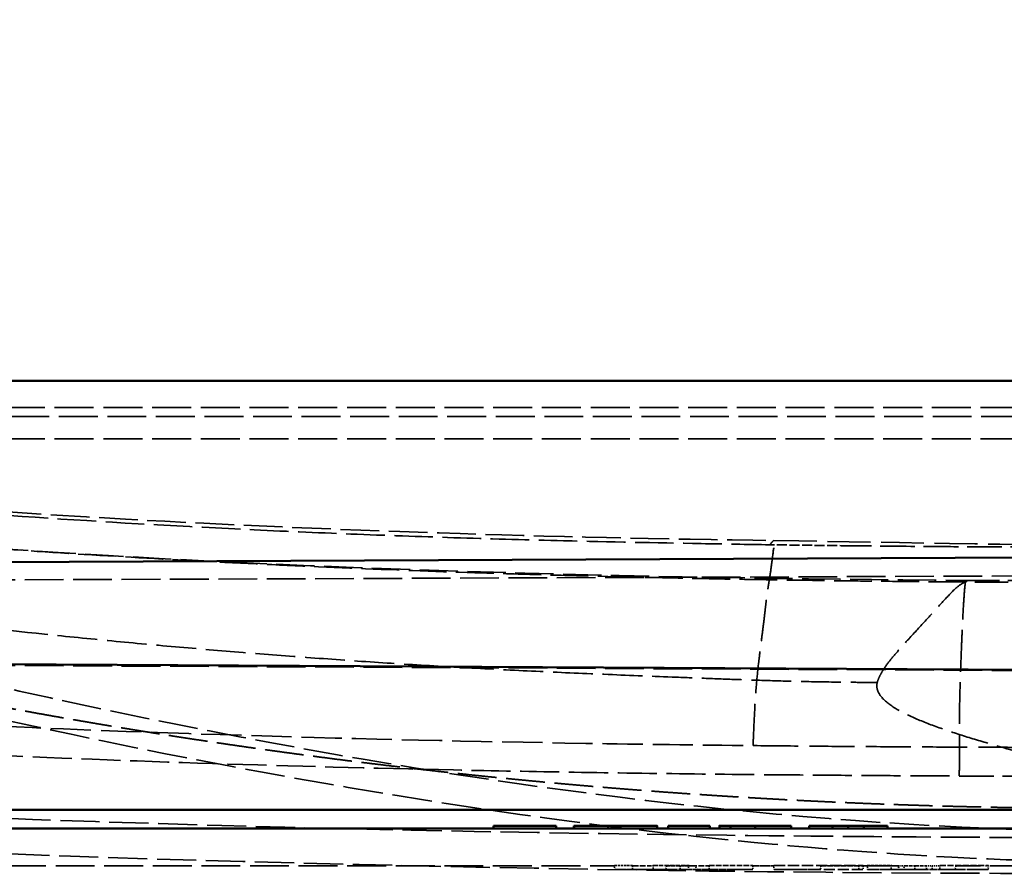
# Model space of a CAD drawing. Header units: millimetres. Extents: x 3278 to 6066, y 2420 to 4375.
# Tile 41 of 256: x 4067 to 4172, y 2600 to 2692. Entities that reach past the tile are written whole.
import ezdxf

# ---------------------------------------------------------------- set-up
doc = ezdxf.new("R2010")
doc.units = ezdxf.units.MM
doc.linetypes.add('DASHED', pattern=[0.2067, 0.1654, -0.0413])
for name, color, linetype, lineweight in [('Sichtbare Kanten(DIN)', 7, 'Continuous', 50), ('Sichtbare tangentiale Kanten(DIN)', 7, 'Continuous', 50), ('Verdeckte Kanten(DIN)', 7, 'DASHED', 35), ('Verdeckte tangentiale Kanten(DIN)', 7, 'DASHED', 35)]:
    doc.layers.add(name, color=color, linetype=linetype, lineweight=lineweight)

msp = doc.modelspace()

# ---------------------------------------------------------------- linework, layer by layer
at = {"layer": 'Sichtbare Kanten(DIN)'}
for p, q in [((3544.569, 2604.781), (4837.097, 2604.781)), ((4117.729, 2605.081), (4124.423, 2605.081)), ((4117.729, 2605.081), (4117.729, 2604.781)), ((4124.423, 2605.081), (4124.423, 2604.781)), ((4126.319, 2605.081), (4126.36, 2605.081)), ((4126.319, 2605.081), (4126.319, 2604.781)), ((4126.36, 2605.081), (4126.36, 2604.781)), ((4135.249, 2605.081), (4135.249, 2604.781)), ((4136.449, 2605.081), (4140.898, 2605.081)), ((4136.449, 2605.081), (4136.449, 2604.781)), ((4140.898, 2605.081), (4140.898, 2604.781)), ((4141.943, 2604.781), (4141.943, 2605.081)), ((4145.752, 2605.081), (4149.634, 2605.081)), ((4149.634, 2605.081), (4149.634, 2604.781)), ((4151.562, 2605.081), (4154.074, 2605.081)), ((4151.562, 2605.081), (4151.562, 2604.781)), ((4154.074, 2605.081), (4154.074, 2604.781)), ((4157.429, 2605.081), (4159.941, 2605.081)), ((4157.429, 2605.081), (4157.429, 2604.781)), ((4159.941, 2605.081), (4159.941, 2604.781))]:
    msp.add_line(p, q, dxfattribs=at)
msp.add_open_spline([(3774.417, 2652.781), (3807.751, 2652.781), (3841.084, 2652.781), (3979.889, 2652.781), (4085.361, 2652.781), (4190.833, 2652.781)], degree=3, knots=[0, 0, 0, 0, 10, 10, 41.6415492, 41.6415492, 41.6415492, 41.6415492], dxfattribs=at)
for points in [[(4126.36, 2605.081), (4127.194, 2605.081), (4128.766, 2605.081), (4130.023, 2605.081)], [(4130.023, 2605.081), (4132.454, 2605.081), (4135.249, 2605.081), (4135.249, 2605.081)], [(4141.943, 2605.081), (4141.943, 2605.081), (4142.559, 2605.081), (4143.126, 2605.081)], [(4143.126, 2605.081), (4143.637, 2605.081), (4144.893, 2605.081), (4145.752, 2605.081)], [(4154.074, 2605.081), (4154.074, 2605.081), (4154.885, 2605.081), (4155.752, 2605.081)], [(4155.752, 2605.081), (4156.643, 2605.081), (4157.429, 2605.081), (4157.429, 2605.081)]]:
    msp.add_open_spline(points, degree=2, dxfattribs=at)
at = {"layer": 'Sichtbare tangentiale Kanten(DIN)'}
for p, q in [((4190.833, 2633.916), (3762.849, 2632.035)), ((4190.833, 2621.703), (3762.848, 2624.159)), ((3544.569, 2606.781), (4837.097, 2606.781)), ((4130.023, 2605.081), (4130.023, 2604.781)), ((4143.126, 2605.081), (4143.126, 2604.781)), ((4145.752, 2605.081), (4145.752, 2604.781)), ((4155.752, 2605.081), (4155.752, 2604.781))]:
    msp.add_line(p, q, dxfattribs=at)
at = {"layer": 'Verdeckte Kanten(DIN)', "ltscale": 0.228464}
for p, q in [((4118.061, 2605.081), (4118.061, 2604.781)), ((4121.927, 2604.781), (4121.927, 2605.081)), ((4126.587, 2605.081), (4126.587, 2604.781)), ((4127.77, 2605.081), (4127.77, 2604.781)), ((4128.75, 2605.081), (4128.75, 2604.781)), ((4130.687, 2605.081), (4130.687, 2604.781)), ((4132.656, 2605.081), (4132.656, 2604.781)), ((4142.802, 2604.781), (4142.802, 2605.081)), ((4144.52, 2604.781), (4144.52, 2605.081)), ((4144.958, 2605.081), (4144.958, 2604.781)), ((4147.121, 2605.081), (4147.121, 2604.781))]:
    msp.add_line(p, q, dxfattribs=at)
at = {"layer": 'Verdeckte Kanten(DIN)', "ltscale": 25.205103}
msp.add_line((3544.569, 2600.781), (4130.682, 2600.781), dxfattribs=at)
at = {"layer": 'Verdeckte Kanten(DIN)', "ltscale": 1.478743}
msp.add_line((4130.68, 2600.819), (4132.621, 2600.819), dxfattribs=at)
at = {"layer": 'Verdeckte Kanten(DIN)', "ltscale": 0.352149}
msp.add_line((4130.703, 2600.381), (4130.682, 2600.781), dxfattribs=at)
at = {"layer": 'Verdeckte Kanten(DIN)', "ltscale": 1.443801}
msp.add_line((4132.599, 2600.381), (4130.703, 2600.381), dxfattribs=at)
at = {"layer": 'Verdeckte Kanten(DIN)', "ltscale": 4.162388}
msp.add_line((4136.167, 2600.381), (4130.703, 2600.381), dxfattribs=at)
at = {"layer": 'Verdeckte Kanten(DIN)', "ltscale": 0.31496}
for p, q in [((4132.62, 2600.781), (4132.599, 2600.381)), ((4140.82, 2600.781), (4140.841, 2600.381))]:
    msp.add_line(p, q, dxfattribs=at)
at = {"layer": 'Verdeckte Kanten(DIN)', "ltscale": 4.381597}
msp.add_line((4134.85, 2600.381), (4132.599, 2600.381), dxfattribs=at)
at = {"layer": 'Verdeckte Kanten(DIN)', "ltscale": 3.760303}
msp.add_line((4132.62, 2600.781), (4134.552, 2600.781), dxfattribs=at)
at = {"layer": 'Verdeckte Kanten(DIN)', "ltscale": 0.333922}
for p, q in [((4134.835, 2600.819), (4134.85, 2600.381)), ((4138.616, 2600.381), (4138.631, 2600.819))]:
    msp.add_line(p, q, dxfattribs=at)
at = {"layer": 'Verdeckte Kanten(DIN)', "ltscale": 2.892127}
msp.add_line((4134.835, 2600.819), (4138.631, 2600.819), dxfattribs=at)
at = {"layer": 'Verdeckte Kanten(DIN)', "ltscale": 2.869022}
msp.add_line((4138.616, 2600.381), (4134.85, 2600.381), dxfattribs=at)
at = {"layer": 'Verdeckte Kanten(DIN)', "ltscale": 0.361844}
msp.add_line((4136.278, 2600.781), (4136.167, 2600.381), dxfattribs=at)
at = {"layer": 'Verdeckte Kanten(DIN)', "ltscale": 3.32106}
msp.add_line((4136.167, 2600.381), (4137.73, 2600.381), dxfattribs=at)
at = {"layer": 'Verdeckte Kanten(DIN)', "ltscale": 2.358059}
msp.add_line((4136.278, 2600.781), (4139.373, 2600.781), dxfattribs=at)
at = {"layer": 'Verdeckte Kanten(DIN)', "ltscale": 0.307559}
msp.add_line((4137.731, 2600.781), (4137.73, 2600.381), dxfattribs=at)
at = {"layer": 'Verdeckte Kanten(DIN)', "ltscale": 3.379741}
msp.add_line((4137.73, 2600.381), (4139.496, 2600.381), dxfattribs=at)
at = {"layer": 'Verdeckte Kanten(DIN)', "ltscale": 4.32774}
msp.add_line((4140.841, 2600.381), (4138.616, 2600.381), dxfattribs=at)
at = {"layer": 'Verdeckte Kanten(DIN)', "ltscale": 3.706445}
msp.add_line((4138.915, 2600.781), (4140.82, 2600.781), dxfattribs=at)
at = {"layer": 'Verdeckte Kanten(DIN)', "ltscale": 0.364081}
msp.add_line((4139.496, 2600.381), (4139.373, 2600.781), dxfattribs=at)
at = {"layer": 'Verdeckte Kanten(DIN)', "ltscale": 4.579836}
msp.add_line((4145.508, 2600.381), (4139.496, 2600.381), dxfattribs=at)
at = {"layer": 'Verdeckte Kanten(DIN)', "ltscale": 3.590617}
msp.add_line((4140.818, 2600.819), (4145.531, 2600.819), dxfattribs=at)
at = {"layer": 'Verdeckte Kanten(DIN)', "ltscale": 3.555675}
msp.add_line((4145.508, 2600.381), (4140.841, 2600.381), dxfattribs=at)
at = {"layer": 'Verdeckte Kanten(DIN)', "ltscale": 0.352159}
for p, q in [((4145.529, 2600.781), (4145.508, 2600.381)), ((4147.794, 2600.381), (4147.773, 2600.781)), ((4157.347, 2600.781), (4157.326, 2600.381))]:
    msp.add_line(p, q, dxfattribs=at)
at = {"layer": 'Verdeckte Kanten(DIN)'}
for p, q in [((4145.529, 2600.781), (4145.529, 2600.781)), ((4147.773, 2600.781), (4147.773, 2600.781))]:
    msp.add_line(p, q, dxfattribs=at)
at = {"layer": 'Verdeckte Kanten(DIN)', "ltscale": 1.710095}
msp.add_line((4145.529, 2600.781), (4147.773, 2600.781), dxfattribs=at)
at = {"layer": 'Verdeckte Kanten(DIN)', "ltscale": 7.296726}
msp.add_line((4147.771, 2600.819), (4157.349, 2600.819), dxfattribs=at)
at = {"layer": 'Verdeckte Kanten(DIN)', "ltscale": 3.798698}
msp.add_line((4152.78, 2600.381), (4147.794, 2600.381), dxfattribs=at)
at = {"layer": 'Verdeckte Kanten(DIN)', "ltscale": 7.261783}
msp.add_line((4157.326, 2600.381), (4147.794, 2600.381), dxfattribs=at)
at = {"layer": 'Verdeckte Kanten(DIN)', "ltscale": 0.305487}
for p, q in [((4152.801, 2600.781), (4152.78, 2600.381)), ((4156.892, 2600.781), (4156.871, 2600.381))]:
    msp.add_line(p, q, dxfattribs=at)
at = {"layer": 'Verdeckte Kanten(DIN)', "ltscale": 3.462985}
msp.add_line((4152.801, 2600.781), (4157.347, 2600.781), dxfattribs=at)
at = {"layer": 'Verdeckte Kanten(DIN)', "ltscale": 2.860227}
msp.add_line((4157.347, 2600.781), (4161.101, 2600.781), dxfattribs=at)
at = {"layer": 'Verdeckte Kanten(DIN)', "ltscale": 0.334779}
msp.add_line((4157.822, 2600.381), (4157.787, 2600.819), dxfattribs=at)
at = {"layer": 'Verdeckte Kanten(DIN)', "ltscale": 1.96074}
msp.add_line((4157.787, 2600.819), (4160.36, 2600.819), dxfattribs=at)
at = {"layer": 'Verdeckte Kanten(DIN)', "ltscale": 1.923593}
msp.add_line((4160.347, 2600.381), (4157.822, 2600.381), dxfattribs=at)
at = {"layer": 'Verdeckte Kanten(DIN)', "ltscale": 6.538065}
msp.add_line((4157.822, 2600.381), (4161.224, 2600.381), dxfattribs=at)
at = {"layer": 'Verdeckte Kanten(DIN)', "ltscale": 5.809013}
msp.add_line((4161.101, 2600.781), (4158.078, 2600.781), dxfattribs=at)
at = {"layer": 'Verdeckte Kanten(DIN)', "ltscale": 0.33389}
msp.add_line((4160.36, 2600.819), (4160.347, 2600.381), dxfattribs=at)
at = {"layer": 'Verdeckte Kanten(DIN)', "ltscale": 1.289261}
msp.add_line((4161.132, 2600.381), (4160.347, 2600.381), dxfattribs=at)
at = {"layer": 'Verdeckte Kanten(DIN)', "ltscale": 0.714305}
msp.add_line((4160.709, 2600.781), (4161.144, 2600.781), dxfattribs=at)
at = {"layer": 'Verdeckte Kanten(DIN)', "ltscale": 0.363974}
msp.add_line((4161.224, 2600.381), (4161.101, 2600.781), dxfattribs=at)
at = {"layer": 'Verdeckte Kanten(DIN)', "ltscale": 0.305222}
msp.add_line((4161.132, 2600.381), (4161.144, 2600.781), dxfattribs=at)
at = {"layer": 'Verdeckte Kanten(DIN)', "ltscale": 0.438345}
msp.add_line((4161.707, 2600.381), (4161.132, 2600.381), dxfattribs=at)
at = {"layer": 'Verdeckte Kanten(DIN)', "ltscale": 0.451927}
msp.add_line((4161.144, 2600.781), (4161.738, 2600.781), dxfattribs=at)
at = {"layer": 'Verdeckte Kanten(DIN)', "ltscale": 4.530494}
msp.add_line((4167.17, 2600.381), (4161.224, 2600.381), dxfattribs=at)
at = {"layer": 'Verdeckte Kanten(DIN)', "ltscale": 0.305953}
msp.add_line((4161.707, 2600.381), (4161.738, 2600.781), dxfattribs=at)
at = {"layer": 'Verdeckte Kanten(DIN)', "ltscale": 2.523044}
msp.add_line((4162.895, 2600.381), (4161.707, 2600.381), dxfattribs=at)
at = {"layer": 'Verdeckte Kanten(DIN)', "ltscale": 2.459295}
msp.add_line((4161.738, 2600.781), (4162.896, 2600.781), dxfattribs=at)
at = {"layer": 'Verdeckte Kanten(DIN)', "ltscale": 0.307745}
msp.add_line((4162.896, 2600.781), (4162.895, 2600.381), dxfattribs=at)
at = {"layer": 'Verdeckte Kanten(DIN)', "ltscale": 2.540518}
msp.add_line((4164.145, 2600.381), (4162.895, 2600.381), dxfattribs=at)
at = {"layer": 'Verdeckte Kanten(DIN)', "ltscale": 2.476328}
msp.add_line((4162.896, 2600.781), (4164.114, 2600.781), dxfattribs=at)
at = {"layer": 'Verdeckte Kanten(DIN)', "ltscale": 0.305987}
msp.add_line((4164.114, 2600.781), (4164.145, 2600.381), dxfattribs=at)
at = {"layer": 'Verdeckte Kanten(DIN)', "ltscale": 0.47578}
msp.add_line((4164.114, 2600.781), (4164.739, 2600.781), dxfattribs=at)
at = {"layer": 'Verdeckte Kanten(DIN)', "ltscale": 0.461525}
msp.add_line((4164.751, 2600.381), (4164.145, 2600.381), dxfattribs=at)
at = {"layer": 'Verdeckte Kanten(DIN)', "ltscale": 0.305215}
msp.add_line((4164.739, 2600.781), (4164.751, 2600.381), dxfattribs=at)
at = {"layer": 'Verdeckte Kanten(DIN)', "ltscale": 0.722563}
msp.add_line((4164.739, 2600.781), (4165.197, 2600.781), dxfattribs=at)
at = {"layer": 'Verdeckte Kanten(DIN)', "ltscale": 1.304165}
msp.add_line((4165.578, 2600.381), (4164.751, 2600.381), dxfattribs=at)
at = {"layer": 'Verdeckte Kanten(DIN)', "ltscale": 0.333882}
msp.add_line((4165.564, 2600.819), (4165.578, 2600.381), dxfattribs=at)
at = {"layer": 'Verdeckte Kanten(DIN)', "ltscale": 3.979033}
msp.add_line((4165.564, 2600.819), (4170.787, 2600.819), dxfattribs=at)
at = {"layer": 'Verdeckte Kanten(DIN)', "ltscale": 3.941582}
msp.add_line((4170.751, 2600.381), (4165.578, 2600.381), dxfattribs=at)
at = {"layer": 'Verdeckte Kanten(DIN)', "ltscale": 0.365049}
msp.add_line((4167.298, 2600.781), (4167.17, 2600.381), dxfattribs=at)
at = {"layer": 'Verdeckte Kanten(DIN)', "ltscale": 6.593336}
msp.add_line((4167.17, 2600.381), (4170.751, 2600.381), dxfattribs=at)
at = {"layer": 'Verdeckte Kanten(DIN)', "ltscale": 25.41519}
msp.add_line((4837.097, 2600.781), (4167.298, 2600.781), dxfattribs=at)
at = {"layer": 'Verdeckte Kanten(DIN)', "ltscale": 0.334824}
msp.add_line((4170.787, 2600.819), (4170.751, 2600.381), dxfattribs=at)
at = {"layer": 'Verdeckte Kanten(DIN)', "ltscale": 0.511808}
msp.add_ellipse((4130.369, 2606.765), major_axis=(0.313, -5.984), ratio=0.00001, start_param=6.1710455, end_param=6.2831807, dxfattribs=at)
at = {"layer": 'Verdeckte Kanten(DIN)', "ltscale": 0.511802}
msp.add_ellipse((4132.933, 2606.765), major_axis=(-0.313, -5.984), ratio=0.00001, start_param=0.0000077, end_param=0.1121415, dxfattribs=at)
at = {"layer": 'Verdeckte Kanten(DIN)', "ltscale": 0.555413}
msp.add_ellipse((4134.21, 2606.781), major_axis=(-0.417, 5.997), ratio=0.4238545, start_param=3.1121505, end_param=3.2241336, dxfattribs=at)
at = {"layer": 'Verdeckte Kanten(DIN)', "ltscale": 0.555414}
msp.add_ellipse((4139.256, 2606.781), major_axis=(-0.417, -5.997), ratio=0.4238546, start_param=6.2006443, end_param=6.3126275, dxfattribs=at)
at = {"layer": 'Verdeckte Kanten(DIN)', "ltscale": 0.511809}
msp.add_ellipse((4140.506, 2606.765), major_axis=(0.313, -5.984), ratio=0.00001, start_param=6.1710392, end_param=6.2831745, dxfattribs=at)
at = {"layer": 'Verdeckte Kanten(DIN)', "ltscale": 0.498829}
for centre, major_axis, start_param, end_param in [((4145.842, 2606.765), (-0.313, -5.984), 0.0028377, 0.11213), ((4147.46, 2606.765), (0.313, -5.984), 6.1710401, 6.2803322)]:
    msp.add_ellipse(centre, major_axis=major_axis, ratio=0.00001, start_param=start_param, end_param=end_param, dxfattribs=at)
at = {"layer": 'Verdeckte Kanten(DIN)', "ltscale": 0.499249}
msp.add_ellipse((4157.66, 2606.765), major_axis=(-0.313, -5.984), ratio=0.00001, start_param=0.0027475, end_param=0.1121316, dxfattribs=at)
at = {"layer": 'Verdeckte Kanten(DIN)', "ltscale": 0.557961}
msp.add_ellipse((4157.736, 2606.781), major_axis=(0.42, -5.997), ratio=0.4300968, start_param=6.1410566, end_param=6.2530399, dxfattribs=at)
at = {"layer": 'Verdeckte Kanten(DIN)', "ltscale": 0.576715}
msp.add_ellipse((4161.064, 2606.781), major_axis=(-0.488, -5.995), ratio=0.5211858, start_param=6.2135819, end_param=6.3255653, dxfattribs=at)
at = {"layer": 'Verdeckte Kanten(DIN)', "ltscale": 0.583329}
msp.add_ellipse((4164.838, 2606.781), major_axis=(-0.514, 5.993), ratio=0.5484422, start_param=3.0945867, end_param=3.2065702, dxfattribs=at)
at = {"layer": 'Verdeckte Kanten(DIN)', "ltscale": 0.562701}
msp.add_ellipse((4170.825, 2606.781), major_axis=(0.435, 5.997), ratio=0.4526565, start_param=3.1743903, end_param=3.2863758, dxfattribs=at)
at = {"layer": 'Verdeckte Kanten(DIN)', "ltscale": 25.771988}
msp.add_open_spline([(3776.345, 2737.862), (3776.666, 2737.613), (3777.632, 2736.87), (3779.572, 2735.395), (3783.15, 2732.718), (3788.079, 2729.139), (3794.055, 2724.936), (3802.083, 2719.423), (3812.2, 2712.661), (3824.534, 2704.865), (3837.074, 2697.424), (3849.79, 2690.305), (3862.684, 2683.534), (3880.102, 2674.98), (3902.289, 2665.197), (3929.511, 2654.991), (3957.248, 2646.35), (3985.384, 2639.181), (4009.084, 2634.324), (4028.161, 2631.061), (4040.127, 2629.26), (4049.723, 2627.962), (4059.332, 2626.748), (4068.964, 2625.672), (4078.616, 2624.72), (4085.865, 2624.069), (4093.122, 2623.476), (4100.388, 2622.929), (4107.663, 2622.439), (4114.948, 2622.007), (4122.245, 2621.638), (4129.552, 2621.321), (4135.646, 2621.081), (4140.523, 2620.891), (4144.183, 2620.749), (4147.845, 2620.627), (4151.919, 2620.525), (4155.59, 2620.471), (4158.038, 2620.453), (4158.854, 2620.448)], degree=3, knots=[0, 0, 0, 0, 0.0029759, 0.0089277, 0.0178562, 0.0357143, 0.0535729, 0.0714323, 0.1071468, 0.1428617, 0.1785769, 0.214292, 0.250007, 0.2857215, 0.357145, 0.4285677, 0.4999909, 0.5714161, 0.6428423, 0.6785578, 0.7142728, 0.7321316, 0.7499888, 0.7857048, 0.8035626, 0.8214204, 0.8392788, 0.857137, 0.8749953, 0.8928529, 0.910709, 0.9285661, 0.9464262, 0.9553585, 0.9642905, 0.9732218, 0.9821511, 0.9940504, 1, 1, 1, 1], dxfattribs=at)
at = {"layer": 'Verdeckte Kanten(DIN)', "ltscale": 25.553387}
msp.add_open_spline([(4190.835, 2604.364), (4175.56, 2604.368), (4160.243, 2605.142), (4130.293, 2608.044), (4115.541, 2610.142), (4082.593, 2615.925), (4064.419, 2619.901), (4028.746, 2628.734), (4011.105, 2633.668), (3982.544, 2642.174), (3970.799, 2645.869), (3953.155, 2651.511), (3946.415, 2653.697), (3937.735, 2656.466), (3935.142, 2657.265), (3934.08, 2657.583), (3933.973, 2657.614), (3933.973, 2657.614)], degree=3, knots=[0, 0, 0, 0, 4.5825432, 4.5825432, 9.1304489, 9.1304489, 14.8891697, 14.8891697, 20.820441, 20.820441, 25.4314246, 25.4314246, 29.1002936, 29.1002936, 32.1576571, 32.1576571, 32.942039, 32.942039, 32.942039, 32.942039], dxfattribs=at)
at = {"layer": 'Verdeckte Kanten(DIN)', "ltscale": 25.182333}
msp.add_open_spline([(3774.418, 2648.981), (3807.751, 2648.981), (3841.085, 2648.981), (3979.89, 2648.981), (4085.361, 2648.981), (4190.833, 2648.981)], degree=3, knots=[0, 0, 0, 0, 10, 10, 41.6415051, 41.6415051, 41.6415051, 41.6415051], dxfattribs=at)
at = {"layer": 'Verdeckte Kanten(DIN)', "ltscale": 25.080738}
msp.add_open_spline([(3992.897, 2646.261), (4010.037, 2643.791), (4027.365, 2641.843), (4067.039, 2638.399), (4089.458, 2637.222), (4123.843, 2636.092), (4135.807, 2635.838), (4147.773, 2635.662)], degree=3, knots=[0, 0, 0, 0, 5.2277809, 5.2277809, 11.9593773, 11.9593773, 15.5497281, 15.5497281, 15.5497281, 15.5497281], dxfattribs=at)
at = {"layer": 'Verdeckte Kanten(DIN)', "ltscale": 25.373709}
msp.add_open_spline([(4190.833, 2603.781), (4186.823, 2603.781), (4182.813, 2603.791), (4166.772, 2603.852), (4154.742, 2603.931), (4106.616, 2604.48), (4070.51, 2605.394), (3989.675, 2609.54), (3944.763, 2613.179), (3871.197, 2622.612), (3842.272, 2627.537), (3798.515, 2634.887), (3782.835, 2637.496), (3767.081, 2639.614)], degree=3, knots=[0, 0, 0, 0, 1.2030319, 1.2030319, 4.8121472, 4.8121472, 15.64184, 15.64184, 29.1057795, 29.1057795, 38.0805251, 38.0805251, 43.2406919, 43.2406919, 43.2406919, 43.2406919], dxfattribs=at)
at = {"layer": 'Verdeckte Kanten(DIN)', "ltscale": 24.809084}
msp.add_open_spline([(4027.949, 2637.979), (4056.602, 2634.976), (4085.423, 2633.294), (4132.316, 2631.797), (4150.343, 2631.527), (4168.37, 2631.4)], degree=3, knots=[0, 0, 0, 0, 8.6901497, 8.6901497, 14.0988276, 14.0988276, 14.0988276, 14.0988276], dxfattribs=at)
at = {"layer": 'Verdeckte Kanten(DIN)', "ltscale": 25.401936}
msp.add_open_spline([(4190.833, 2599.981), (4157.496, 2599.879), (4124.151, 2600.335), (4041.55, 2602.602), (3992.237, 2605.392), (3906.111, 2613.873), (3868.743, 2619.232), (3814.569, 2628.323), (3796.044, 2631.534), (3773.974, 2634.803), (3770.285, 2635.344), (3766.575, 2635.848)], degree=3, knots=[0, 0, 0, 0, 10.0012957, 10.0012957, 24.7919425, 24.7919425, 36.036188, 36.036188, 42.0631582, 42.0631582, 43.2821943, 43.2821943, 43.2821943, 43.2821943], dxfattribs=at)
at = {"layer": 'Verdeckte Kanten(DIN)', "ltscale": 27.802671}
msp.add_open_spline([(4147.773, 2635.663), (4162.136, 2635.452), (4176.468, 2635.131), (4190.833, 2635.132)], degree=3, dxfattribs=at)
at = {"layer": 'Verdeckte Kanten(DIN)', "ltscale": 0.003094}
msp.add_open_spline([(4147.773, 2635.662), (4147.773, 2635.662), (4147.773, 2635.662), (4147.773, 2635.662)], degree=3, dxfattribs=at)
at = {"layer": 'Verdeckte Kanten(DIN)', "ltscale": 25.832525}
msp.add_open_spline([(4190.833, 2600.913), (4190.833, 2600.913), (4190.832, 2600.913), (4190.831, 2600.913), (4190.831, 2600.913), (4190.829, 2600.913), (4190.827, 2600.913), (4190.821, 2600.913), (4190.817, 2600.913), (4190.799, 2600.913), (4190.785, 2600.913), (4190.732, 2600.914), (4190.692, 2600.915), (4190.595, 2600.919), (4190.539, 2600.922), (4190.396, 2600.932), (4190.311, 2600.939), (4190.034, 2600.963), (4189.85, 2600.981), (4189.404, 2601.021), (4189.132, 2601.042), (4188.453, 2601.078), (4188.026, 2601.088), (4187.225, 2601.1), (4186.841, 2601.103), (4185.308, 2601.118), (4184.158, 2601.133), (4179.561, 2601.212), (4176.113, 2601.309), (4162.324, 2601.853), (4152.008, 2602.621), (4127.535, 2605.164), (4113.437, 2607.209), (4081.345, 2612.817), (4063.37, 2616.686), (4030.559, 2624.783), (4015.903, 2628.822), (4001.258, 2633.173)], degree=3, knots=[0, 0, 0, 0, 0.0001, 0.0001, 0.00025, 0.00025, 0.0007, 0.0007, 0.0020502, 0.0020502, 0.0061043, 0.0061043, 0.0183317, 0.0183317, 0.0368115, 0.0368115, 0.0682431, 0.0682431, 0.1426368, 0.1426368, 0.2400293, 0.2400293, 0.3659887, 0.3659887, 0.4810534, 0.4810534, 0.8259338, 0.8259338, 1.8607735, 1.8607735, 4.9715745, 4.9715745, 9.348971, 9.348971, 15.0665838, 15.0665838, 20.0143645, 20.0143645, 20.0143645, 20.0143645], dxfattribs=at)
at = {"layer": 'Verdeckte Kanten(DIN)', "ltscale": 0.009557}
msp.add_open_spline([(4168.37, 2631.4), (4168.37, 2631.4), (4168.37, 2631.4), (4168.37, 2631.4)], degree=3, dxfattribs=at)
at = {"layer": 'Verdeckte Kanten(DIN)', "ltscale": 21.73563}
msp.add_open_spline([(4168.37, 2631.4), (4175.857, 2631.356), (4183.345, 2631.333), (4190.833, 2631.332)], degree=3, dxfattribs=at)
at = {"layer": 'Verdeckte Kanten(DIN)', "ltscale": 26.024944}
msp.add_open_spline([(3984.39, 2621.312), (3990.339, 2620.735), (4008.197, 2619.125), (4043.975, 2616.591), (4085.779, 2614.785), (4121.633, 2613.976), (4139.563, 2613.742), (4145.539, 2613.68)], degree=3, knots=[0, 0, 0, 0, 0.1111088, 0.3333265, 0.6666603, 0.8888868, 1, 1, 1, 1], dxfattribs=at)
at = {"layer": 'Verdeckte Kanten(DIN)', "ltscale": 29.217459}
msp.add_open_spline([(4145.539, 2613.68), (4145.681, 2613.678), (4145.823, 2613.677), (4145.965, 2613.675), (4148.103, 2613.653), (4150.241, 2613.633), (4152.378, 2613.615), (4154.516, 2613.597), (4156.654, 2613.581), (4158.79, 2613.567), (4160.926, 2613.553), (4163.061, 2613.54), (4165.201, 2613.529), (4166.269, 2613.524), (4167.338, 2613.518), (4168.406, 2613.513), (4168.462, 2613.513), (4168.518, 2613.513), (4168.574, 2613.513), (4169.586, 2613.508), (4170.598, 2613.503), (4171.61, 2613.5), (4172.061, 2613.498), (4172.511, 2613.496), (4172.962, 2613.495), (4173.579, 2613.493), (4174.197, 2613.492), (4174.814, 2613.49), (4175.685, 2613.488), (4176.555, 2613.487), (4177.426, 2613.485), (4177.623, 2613.484), (4177.821, 2613.484), (4178.019, 2613.484), (4179.086, 2613.481), (4180.154, 2613.479), (4181.222, 2613.476), (4182.29, 2613.473), (4183.358, 2613.47), (4184.426, 2613.467), (4184.75, 2613.467), (4185.074, 2613.466), (4185.398, 2613.466), (4186.141, 2613.465), (4186.886, 2613.465), (4187.629, 2613.467), (4188.03, 2613.468), (4188.43, 2613.469), (4188.831, 2613.471), (4189.231, 2613.472), (4189.631, 2613.474), (4190.032, 2613.476), (4190.045, 2613.476), (4190.059, 2613.476), (4190.072, 2613.476), (4190.192, 2613.477), (4190.312, 2613.477), (4190.432, 2613.478), (4190.53, 2613.478), (4190.628, 2613.479), (4190.726, 2613.479), (4190.762, 2613.479), (4190.797, 2613.48), (4190.833, 2613.48)], degree=3, knots=[0, 0, 0, 0, 0.004705, 0.004705, 0.004705, 0.07550745, 0.07550745, 0.07550745, 0.14630307, 0.14630307, 0.14630307, 0.21708292, 0.21708292, 0.21708292, 0.25242545, 0.25242545, 0.25242545, 0.2542848, 0.2542848, 0.2542848, 0.28779995, 0.28779995, 0.28779995, 0.30272, 0.30272, 0.30272, 0.32317587, 0.32317587, 0.32317587, 0.352, 0.352, 0.352, 0.3585433, 0.3585433, 0.3585433, 0.39390712, 0.39390712, 0.39390712, 0.42927168, 0.42927168, 0.42927168, 0.44, 0.44, 0.44, 0.46462226, 0.46462226, 0.46462226, 0.4778891, 0.4778891, 0.4778891, 0.49115849, 0.49115849, 0.49115849, 0.4916, 0.4916, 0.4916, 0.49557881, 0.49557881, 0.49557881, 0.498824, 0.498824, 0.498824, 0.5, 0.5, 0.5, 0.5], dxfattribs=at)
at = {"layer": 'Verdeckte tangentiale Kanten(DIN)', "ltscale": 25.278807}
msp.add_line((3772.823, 2649.92), (4190.833, 2649.92), dxfattribs=at)
at = {"layer": 'Verdeckte tangentiale Kanten(DIN)', "ltscale": 25.278805}
msp.add_line((3772.823, 2646.593), (4190.833, 2646.593), dxfattribs=at)
at = {"layer": 'Verdeckte tangentiale Kanten(DIN)', "ltscale": 25.074989}
for p, q in [((4190.833, 2631.935), (3763.241, 2630.295)), ((4190.833, 2621.65), (3763.241, 2623.79))]:
    msp.add_line(p, q, dxfattribs=at)
at = {"layer": 'Verdeckte tangentiale Kanten(DIN)', "ltscale": 0.228464}
for p, q in [((4129.382, 2605.081), (4129.382, 2604.781)), ((4129.682, 2605.081), (4129.682, 2604.781)), ((4130.095, 2604.781), (4130.095, 2605.081)), ((4131.797, 2605.081), (4131.797, 2604.781)), ((4144.034, 2605.081), (4144.034, 2604.781)), ((4145.201, 2605.081), (4145.201, 2604.781)), ((4145.728, 2605.081), (4145.728, 2604.781)), ((4145.809, 2605.081), (4145.809, 2604.781)), ((4146.765, 2605.081), (4146.765, 2604.781)), ((4146.943, 2604.781), (4146.943, 2605.081))]:
    msp.add_line(p, q, dxfattribs=at)
at = {"layer": 'Verdeckte tangentiale Kanten(DIN)', "ltscale": 1.710095}
msp.add_line((4147.773, 2600.781), (4145.529, 2600.781), dxfattribs=at)
at = {"layer": 'Verdeckte tangentiale Kanten(DIN)', "ltscale": 0.557285}
msp.add_line((4158.078, 2600.781), (4157.347, 2600.781), dxfattribs=at)
at = {"layer": 'Verdeckte tangentiale Kanten(DIN)', "ltscale": 25.299845}
msp.add_open_spline([(3783.467, 2668.983), (3783.703, 2668.852), (3783.939, 2668.721), (3784.175, 2668.59), (3784.278, 2668.533), (3784.381, 2668.476), (3784.485, 2668.419), (3784.619, 2668.345), (3784.753, 2668.272), (3784.887, 2668.198), (3785.361, 2667.937), (3785.837, 2667.678), (3786.313, 2667.42), (3786.385, 2667.382), (3786.456, 2667.343), (3786.527, 2667.304), (3787.409, 2666.828), (3788.292, 2666.356), (3789.178, 2665.889), (3789.323, 2665.813), (3789.467, 2665.737), (3789.612, 2665.661), (3790.425, 2665.235), (3791.241, 2664.812), (3792.058, 2664.393), (3793.02, 2663.901), (3793.985, 2663.413), (3794.953, 2662.931), (3795.245, 2662.785), (3795.538, 2662.64), (3795.831, 2662.495), (3797.916, 2661.465), (3800.013, 2660.459), (3802.121, 2659.477), (3803.634, 2658.773), (3805.152, 2658.081), (3806.676, 2657.402), (3807.277, 2657.134), (3807.879, 2656.868), (3808.481, 2656.604), (3811.835, 2655.134), (3815.215, 2653.723), (3818.617, 2652.368), (3822.632, 2650.768), (3826.679, 2649.247), (3830.751, 2647.799), (3838.911, 2644.898), (3847.175, 2642.292), (3855.509, 2639.938), (3863.868, 2637.576), (3872.298, 2635.468), (3880.775, 2633.569), (3889.275, 2631.664), (3897.82, 2629.97), (3906.395, 2628.444), (3914.981, 2626.916), (3923.597, 2625.557), (3932.23, 2624.323), (3940.855, 2623.089), (3949.497, 2621.979), (3958.15, 2620.962), (3966.78, 2619.946), (3975.421, 2619.022), (3984.07, 2618.184), (3992.698, 2617.348), (4001.334, 2616.597), (4009.976, 2615.924), (4018.601, 2615.252), (4027.232, 2614.658), (4035.866, 2614.133), (4044.487, 2613.609), (4053.112, 2613.154), (4061.74, 2612.761), (4070.357, 2612.367), (4078.976, 2612.035), (4087.597, 2611.756), (4096.209, 2611.477), (4104.823, 2611.25), (4113.438, 2611.068), (4117.743, 2610.977), (4122.048, 2610.897), (4126.353, 2610.826), (4130.657, 2610.756), (4134.961, 2610.696), (4139.265, 2610.645), (4143.568, 2610.593), (4147.869, 2610.55), (4152.173, 2610.515), (4154.324, 2610.498), (4156.476, 2610.482), (4158.626, 2610.469), (4160.778, 2610.455), (4162.926, 2610.443), (4165.079, 2610.433), (4165.932, 2610.429), (4166.785, 2610.425), (4167.637, 2610.421)], degree=3, knots=[0, 0, 0, 0, 0.0020656, 0.0020656, 0.0020656, 0.002967, 0.002967, 0.002967, 0.0041378, 0.0041378, 0.0041378, 0.0082798, 0.0082798, 0.0082798, 0.0089009, 0.0089009, 0.0089009, 0.0165631, 0.0165631, 0.0165631, 0.0178111, 0.0178111, 0.0178111, 0.0248382, 0.0248382, 0.0248382, 0.033105, 0.033105, 0.033105, 0.0356047, 0.0356047, 0.0356047, 0.0533944, 0.0533944, 0.0533944, 0.0661558, 0.0661558, 0.0661558, 0.0711892, 0.0711892, 0.0711892, 0.0991973, 0.0991973, 0.0991973, 0.1322565, 0.1322565, 0.1322565, 0.1984968, 0.1984968, 0.1984968, 0.2649356, 0.2649356, 0.2649356, 0.3315516, 0.3315516, 0.3315516, 0.3982554, 0.3982554, 0.3982554, 0.4648981, 0.4648981, 0.4648981, 0.5313674, 0.5313674, 0.5313674, 0.5976717, 0.5976717, 0.5976717, 0.6638427, 0.6638427, 0.6638427, 0.729906, 0.729906, 0.729906, 0.7958838, 0.7958838, 0.7958838, 0.8617949, 0.8617949, 0.8617949, 0.8947308, 0.8947308, 0.8947308, 0.9276549, 0.9276549, 0.9276549, 0.9605724, 0.9605724, 0.9605724, 0.9770245, 0.9770245, 0.9770245, 0.9934816, 0.9934816, 0.9934816, 1, 1, 1, 1], dxfattribs=at)
at = {"layer": 'Verdeckte tangentiale Kanten(DIN)', "ltscale": 24.983379}
msp.add_open_spline([(4147.351, 2635.219), (4144.893, 2635.255), (4137.516, 2635.374), (4126.453, 2635.607), (4114.163, 2635.943), (4103.104, 2636.327), (4092.048, 2636.8), (4077.314, 2637.563), (4058.91, 2638.783), (4036.861, 2640.705), (4017.306, 2642.856), (4002.675, 2644.764), (3995.372, 2645.812), (3992.94, 2646.172)], degree=3, knots=[0, 0, 0, 0, 0.0476195, 0.1428585, 0.2142881, 0.2857173, 0.3571467, 0.4285757, 0.571433, 0.7142876, 0.8571447, 0.9523816, 1, 1, 1, 1], dxfattribs=at)
at = {"layer": 'Verdeckte tangentiale Kanten(DIN)', "ltscale": 24.521578}
msp.add_open_spline([(4168.415, 2631.226), (4167.673, 2631.232), (4166.93, 2631.238), (4166.188, 2631.243), (4164.995, 2631.253), (4163.802, 2631.263), (4162.61, 2631.274), (4162.318, 2631.276), (4162.026, 2631.279), (4161.734, 2631.282), (4160.077, 2631.298), (4158.419, 2631.315), (4156.762, 2631.335), (4156.192, 2631.341), (4155.623, 2631.348), (4155.054, 2631.355), (4151.722, 2631.396), (4148.39, 2631.444), (4145.058, 2631.501), (4143.932, 2631.52), (4142.807, 2631.539), (4141.682, 2631.56), (4137.217, 2631.643), (4132.752, 2631.74), (4128.287, 2631.854), (4126.063, 2631.91), (4123.839, 2631.971), (4121.615, 2632.036), (4119.371, 2632.102), (4117.127, 2632.172), (4114.883, 2632.247), (4110.412, 2632.395), (4105.942, 2632.562), (4101.473, 2632.75), (4097.002, 2632.937), (4092.531, 2633.145), (4088.062, 2633.374), (4083.599, 2633.604), (4079.138, 2633.855), (4074.678, 2634.131), (4074.67, 2634.131), (4074.661, 2634.132), (4074.653, 2634.132), (4070.185, 2634.408), (4065.718, 2634.708), (4061.253, 2635.034), (4057.912, 2635.278), (4054.572, 2635.536), (4051.234, 2635.81), (4050.111, 2635.902), (4048.988, 2635.995), (4047.866, 2636.091), (4043.407, 2636.47), (4038.951, 2636.878), (4034.498, 2637.315), (4032.745, 2637.487), (4030.992, 2637.663), (4029.24, 2637.845)], degree=3, knots=[0, 0, 0, 0, 0.00591042, 0.00591042, 0.00591042, 0.01540766, 0.01540766, 0.01540766, 0.01773126, 0.01773126, 0.01773126, 0.03092964, 0.03092964, 0.03092964, 0.03546224, 0.03546224, 0.03546224, 0.06199548, 0.06199548, 0.06199548, 0.07095673, 0.07095673, 0.07095673, 0.10651438, 0.10651438, 0.10651438, 0.12422913, 0.12422913, 0.12422913, 0.14210607, 0.14210607, 0.14210607, 0.1777206, 0.1777206, 0.1777206, 0.21335398, 0.21335398, 0.21335398, 0.2489309, 0.2489309, 0.2489309, 0.24899744, 0.24899744, 0.24899744, 0.2846429, 0.2846429, 0.2846429, 0.31131276, 0.31131276, 0.31131276, 0.32028302, 0.32028302, 0.32028302, 0.35591075, 0.35591075, 0.35591075, 0.36993629, 0.36993629, 0.36993629, 0.36993629], dxfattribs=at)
at = {"layer": 'Verdeckte tangentiale Kanten(DIN)', "ltscale": 27.164047}
msp.add_open_spline([(4145.539, 2613.68), (4145.557, 2614.074), (4145.574, 2614.463), (4145.59, 2614.847), (4145.624, 2615.614), (4145.657, 2616.357), (4145.693, 2617.077), (4145.748, 2618.156), (4145.809, 2619.186), (4145.894, 2620.181), (4145.959, 2620.948), (4146.037, 2621.693), (4146.121, 2622.41), (4146.145, 2622.623), (4146.17, 2622.834), (4146.195, 2623.042), (4146.25, 2623.495), (4146.305, 2623.935), (4146.359, 2624.361), (4146.413, 2624.788), (4146.467, 2625.201), (4146.518, 2625.6), (4146.57, 2625.999), (4146.619, 2626.384), (4146.665, 2626.753), (4146.71, 2627.123), (4146.752, 2627.478), (4146.792, 2627.818), (4146.808, 2627.957), (4146.824, 2628.094), (4146.839, 2628.229), (4146.862, 2628.424), (4146.884, 2628.615), (4146.906, 2628.803), (4146.944, 2629.12), (4146.983, 2629.427), (4147.024, 2629.725), (4147.064, 2630.023), (4147.106, 2630.311), (4147.147, 2630.588), (4147.189, 2630.866), (4147.23, 2631.133), (4147.27, 2631.389), (4147.31, 2631.645), (4147.349, 2631.889), (4147.385, 2632.12), (4147.471, 2632.677), (4147.535, 2633.156), (4147.582, 2633.564), (4147.667, 2634.306), (4147.764, 2634.888), (4147.816, 2635.265), (4147.843, 2635.465), (4147.85, 2635.603), (4147.809, 2635.647), (4147.799, 2635.657), (4147.787, 2635.662), (4147.773, 2635.662)], degree=3, knots=[0, 0, 0, 0, 0.02380749, 0.02380749, 0.02380749, 0.07142247, 0.07142247, 0.07142247, 0.14284744, 0.14284744, 0.14284744, 0.1979041, 0.1979041, 0.1979041, 0.21427681, 0.21427681, 0.21427681, 0.24998699, 0.24998699, 0.24998699, 0.28570413, 0.28570413, 0.28570413, 0.32142042, 0.32142042, 0.32142042, 0.35713458, 0.35713458, 0.35713458, 0.37173402, 0.37173402, 0.37173402, 0.39284931, 0.39284931, 0.39284931, 0.4285637, 0.4285637, 0.4285637, 0.46428069, 0.46428069, 0.46428069, 0.49999513, 0.49999513, 0.49999513, 0.53571057, 0.53571057, 0.53571057, 0.62155601, 0.62155601, 0.62155601, 0.77754875, 0.77754875, 0.77754875, 0.86002186, 0.86002186, 0.86002186, 0.87965575, 0.87965575, 0.87965575, 0.87965575], dxfattribs=at)
at = {"layer": 'Verdeckte tangentiale Kanten(DIN)', "ltscale": 8.775372}
msp.add_open_spline([(4147.773, 2635.662), (4147.738, 2635.662), (4147.691, 2635.632), (4147.636, 2635.579), (4147.582, 2635.527), (4147.522, 2635.454), (4147.455, 2635.365), (4147.422, 2635.321), (4147.387, 2635.272), (4147.351, 2635.219)], degree=3, knots=[0.87969954, 0.87969954, 0.87969954, 0.87969954, 0.92857221, 0.92857221, 0.92857221, 0.97619074, 0.97619074, 0.97619074, 1, 1, 1, 1], dxfattribs=at)
at = {"layer": 'Verdeckte tangentiale Kanten(DIN)', "ltscale": 6.523228}
msp.add_open_spline([(4155.913, 2635.109), (4155.608, 2635.113), (4155.303, 2635.116), (4154.997, 2635.12), (4152.449, 2635.148), (4149.9, 2635.181), (4147.351, 2635.218)], degree=3, knots=[0.901546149, 0.901546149, 0.901546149, 0.901546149, 0.912069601, 0.912069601, 0.912069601, 1, 1, 1, 1], dxfattribs=at)
at = {"layer": 'Verdeckte tangentiale Kanten(DIN)', "ltscale": 22.52594}
msp.add_open_spline([(4190.833, 2634.949), (4190.799, 2634.949), (4190.765, 2634.949), (4190.731, 2634.949), (4190.521, 2634.949), (4190.312, 2634.948), (4190.102, 2634.948), (4188.607, 2634.948), (4187.111, 2634.949), (4185.615, 2634.95), (4184.378, 2634.951), (4183.141, 2634.952), (4181.903, 2634.954), (4180.59, 2634.957), (4179.276, 2634.96), (4177.962, 2634.963), (4176.533, 2634.967), (4175.105, 2634.972), (4173.676, 2634.978), (4173.435, 2634.979), (4173.194, 2634.98), (4172.953, 2634.981), (4171.79, 2634.986), (4170.627, 2634.992), (4169.464, 2634.999), (4167.637, 2635.009), (4165.81, 2635.021), (4163.984, 2635.035), (4161.293, 2635.055), (4158.603, 2635.08), (4155.913, 2635.109)], degree=3, knots=[0.5, 0.5, 0.5, 0.5, 0.501176, 0.501176, 0.501176, 0.5084, 0.5084, 0.5084, 0.56, 0.56, 0.56, 0.60267821, 0.60267821, 0.60267821, 0.648, 0.648, 0.648, 0.69728, 0.69728, 0.69728, 0.70559765, 0.70559765, 0.70559765, 0.7457152, 0.7457152, 0.7457152, 0.80873759, 0.80873759, 0.80873759, 0.90154615, 0.90154615, 0.90154615, 0.90154615], dxfattribs=at)
at = {"layer": 'Verdeckte tangentiale Kanten(DIN)', "ltscale": 25.194597}
msp.add_open_spline([(4190.833, 2606.969), (4185.343, 2606.912), (4179.856, 2606.919), (4174.375, 2606.972), (4168.903, 2607.077), (4163.442, 2607.233), (4156.628, 2607.494), (4149.833, 2607.835), (4148.475, 2607.907), (4147.117, 2607.982), (4145.76, 2608.06), (4143.635, 2608.187), (4141.512, 2608.322), (4140.744, 2608.372), (4139.977, 2608.422), (4139.21, 2608.474), (4134.698, 2608.786), (4130.194, 2609.133), (4126.46, 2609.446), (4122.732, 2609.784), (4119.008, 2610.146), (4107.755, 2611.317), (4096.537, 2612.716), (4089.04, 2613.755), (4081.552, 2614.897), (4074.071, 2616.145), (4064.694, 2617.843), (4055.324, 2619.712), (4053.425, 2620.098), (4051.527, 2620.49), (4049.628, 2620.89), (4041.332, 2622.669), (4033.044, 2624.582), (4026.659, 2626.138), (4020.283, 2627.776), (4013.922, 2629.494), (4007.578, 2631.293), (4001.257, 2633.171)], degree=7, knots=[-0.00000012, -0.00000012, -0.00000012, -0.00000012, -0.00000012, -0.00000012, -0.00000012, -0.00000012, 0.0864, 0.0864, 0.0864, 0.0864, 0.0864, 0.108, 0.108, 0.108, 0.108, 0.108, 0.12024, 0.12024, 0.12024, 0.12024, 0.12024, 0.18, 0.18, 0.18, 0.18, 0.18, 0.301032, 0.301032, 0.301032, 0.301032, 0.301032, 0.33180652, 0.33180652, 0.33180652, 0.33180652, 0.33180652, 0.43556629, 0.43556629, 0.43556629, 0.43556629, 0.43556629, 0.43556629, 0.43556629, 0.43556629], dxfattribs=at)
at = {"layer": 'Verdeckte tangentiale Kanten(DIN)', "ltscale": 25.474331}
msp.add_open_spline([(4158.854, 2620.449), (4158.872, 2620.518), (4158.892, 2620.588), (4158.915, 2620.657), (4158.962, 2620.795), (4159.025, 2620.926), (4159.092, 2621.064), (4159.192, 2621.269), (4159.301, 2621.489), (4159.432, 2621.7), (4159.667, 2622.079), (4159.945, 2622.453), (4160.245, 2622.831), (4160.271, 2622.864), (4160.298, 2622.898), (4160.325, 2622.932), (4160.644, 2623.328), (4160.985, 2623.725), (4161.335, 2624.121), (4161.669, 2624.499), (4162.011, 2624.876), (4162.354, 2625.251), (4162.981, 2625.937), (4163.611, 2626.616), (4164.22, 2627.28), (4164.739, 2627.847), (4165.244, 2628.402), (4165.725, 2628.93), (4166.21, 2629.463), (4166.671, 2629.973), (4167.092, 2630.378), (4167.35, 2630.624), (4167.593, 2630.828), (4167.818, 2630.97), (4167.93, 2631.041), (4168.036, 2631.101), (4168.138, 2631.147), (4168.207, 2631.177), (4168.275, 2631.2), (4168.338, 2631.221), (4168.368, 2631.231), (4168.398, 2631.241), (4168.427, 2631.249)], degree=3, knots=[0, 0, 0, 0, 0.01681458, 0.01681458, 0.01681458, 0.05044373, 0.05044373, 0.05044373, 0.10028514, 0.10028514, 0.10028514, 0.18987916, 0.18987916, 0.18987916, 0.19784966, 0.19784966, 0.19784966, 0.29195349, 0.29195349, 0.29195349, 0.38182766, 0.38182766, 0.38182766, 0.54608089, 0.54608089, 0.54608089, 0.68607437, 0.68607437, 0.68607437, 0.8273409, 0.8273409, 0.8273409, 0.91367045, 0.91367045, 0.91367045, 0.95683523, 0.95683523, 0.95683523, 0.98610151, 0.98610151, 0.98610151, 1, 1, 1, 1], dxfattribs=at)
at = {"layer": 'Verdeckte tangentiale Kanten(DIN)', "ltscale": 27.048731}
msp.add_open_spline([(4167.637, 2610.428), (4167.653, 2610.859), (4167.686, 2612.136), (4167.688, 2613.964), (4167.673, 2615.865), (4167.677, 2618.001), (4167.742, 2620.394), (4167.833, 2622.864), (4167.916, 2624.962), (4168.021, 2627.297), (4168.138, 2629.421), (4168.257, 2630.905), (4168.329, 2631.356), (4168.363, 2631.4), (4168.37, 2631.4)], degree=3, knots=[0, 0, 0, 0, 0.023809, 0.071427, 0.10714625, 0.1428646, 0.21429134, 0.28572088, 0.35715312, 0.42858682, 0.57142239, 0.71427291, 0.85713482, 0.89802096, 0.89802096, 0.89802096, 0.89802096], dxfattribs=at)
at = {"layer": 'Verdeckte tangentiale Kanten(DIN)', "ltscale": 7.245296}
msp.add_open_spline([(4168.37, 2631.4), (4168.379, 2631.4), (4168.395, 2631.368), (4168.409, 2631.279), (4168.415, 2631.226)], degree=3, knots=[0.89815669, 0.89815669, 0.89815669, 0.89815669, 0.95237827, 1, 1, 1, 1], dxfattribs=at)
at = {"layer": 'Verdeckte tangentiale Kanten(DIN)', "ltscale": 21.680435}
msp.add_open_spline([(4190.833, 2631.151), (4190.373, 2631.151), (4189.912, 2631.152), (4189.452, 2631.152), (4188.98, 2631.152), (4188.509, 2631.152), (4188.038, 2631.152), (4187.102, 2631.153), (4186.167, 2631.154), (4185.231, 2631.156), (4185.223, 2631.156), (4185.215, 2631.156), (4185.207, 2631.156), (4184.271, 2631.157), (4183.334, 2631.159), (4182.398, 2631.161), (4181.475, 2631.163), (4180.553, 2631.166), (4179.63, 2631.169), (4179.622, 2631.169), (4179.613, 2631.169), (4179.605, 2631.169), (4177.737, 2631.175), (4175.869, 2631.183), (4174.002, 2631.192), (4172.143, 2631.202), (4170.285, 2631.214), (4168.426, 2631.226)], degree=3, knots=[0.5, 0.5, 0.5, 0.5, 0.53081219, 0.53081219, 0.53081219, 0.56237977, 0.56237977, 0.56237977, 0.625, 0.625, 0.625, 0.6255517, 0.6255517, 0.6255517, 0.68820069, 0.68820069, 0.68820069, 0.75, 0.75, 0.75, 0.75055293, 0.75055293, 0.75055293, 0.87558673, 0.87558673, 0.87558673, 1, 1, 1, 1], dxfattribs=at)
at = {"layer": 'Verdeckte tangentiale Kanten(DIN)', "ltscale": 24.586535}
msp.add_open_spline([(4158.854, 2620.449), (4158.819, 2620.31), (4158.775, 2619.893), (4159.051, 2619.062), (4160.185, 2617.989), (4162.263, 2616.851), (4164.896, 2615.785), (4167.889, 2614.777), (4172.165, 2613.494), (4176.648, 2612.276), (4180.963, 2611.102), (4184.011, 2610.243), (4186.739, 2609.402), (4188.968, 2608.575), (4190.304, 2607.848), (4190.773, 2607.314), (4190.833, 2607.054), (4190.833, 2606.969)], degree=3, knots=[0.00000058, 0.00000058, 0.00000058, 0.00000058, 0.02378352, 0.07135056, 0.14273042, 0.21414621, 0.28558868, 0.35704627, 0.42851202, 0.57144976, 0.6429154, 0.71437476, 0.78582623, 0.85724656, 0.92863867, 0.97621289, 1, 1, 1, 1], dxfattribs=at)
at = {"layer": 'Verdeckte tangentiale Kanten(DIN)', "ltscale": 22.443764}
msp.add_open_spline([(4167.637, 2610.421), (4167.861, 2610.42), (4168.085, 2610.419), (4168.309, 2610.418), (4169.385, 2610.414), (4170.459, 2610.409), (4171.531, 2610.406), (4172.604, 2610.402), (4173.676, 2610.4), (4174.751, 2610.397), (4175.824, 2610.395), (4176.9, 2610.393), (4177.98, 2610.391), (4179.057, 2610.389), (4180.137, 2610.387), (4181.215, 2610.385), (4182.293, 2610.383), (4183.368, 2610.381), (4184.439, 2610.38), (4185.506, 2610.378), (4186.569, 2610.378), (4187.637, 2610.38), (4188.701, 2610.382), (4189.769, 2610.387), (4190.833, 2610.392)], degree=3, knots=[0.00000652, 0.00000652, 0.00000652, 0.00000652, 0.02895984, 0.02895984, 0.02895984, 0.16835257, 0.16835257, 0.16835257, 0.30781621, 0.30781621, 0.30781621, 0.44696576, 0.44696576, 0.44696576, 0.58574322, 0.58574322, 0.58574322, 0.72439616, 0.72439616, 0.72439616, 0.86244485, 0.86244485, 0.86244485, 1, 1, 1, 1], dxfattribs=at)

doc.saveas('drawing.dxf')
